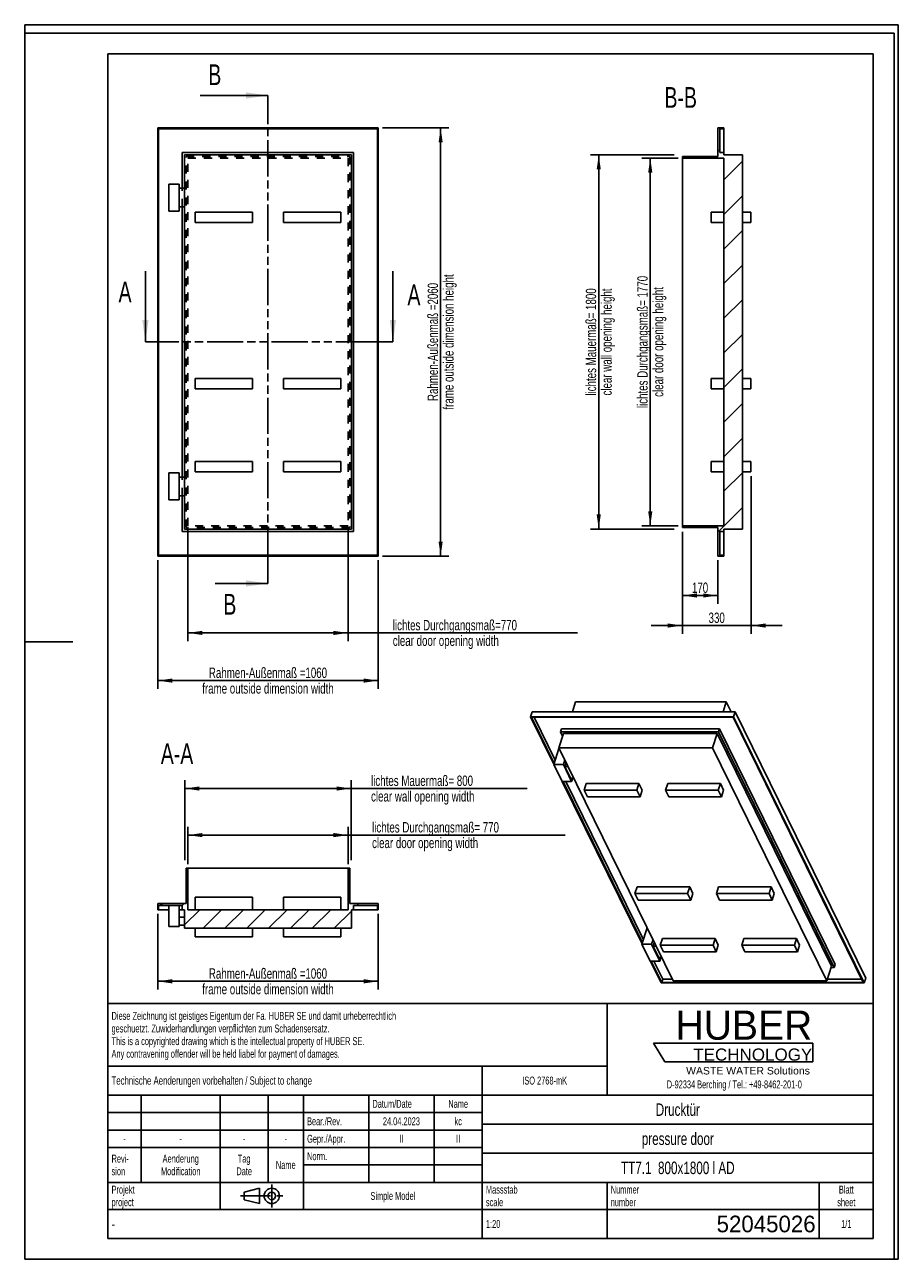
# Model space of a CAD drawing. Header units: millimetres. Extents: x 0 to 4200, y 0 to 5940.
import ezdxf

# ---------------------------------------------------------------- set-up
doc = ezdxf.new("R2010")
doc.units = ezdxf.units.MM
doc.header["$LTSCALE"] = 387.2
for name, pattern in [('CENTER', [0.6, 0.375, -0.075, 0.075, -0.075]), ('HIDDEN', [0.2, 0.1, -0.1]), ('PHANTOM', [0.8, 0.45, -0.05, 0.1, -0.05, 0.1, -0.05])]:
    doc.linetypes.add(name, pattern=pattern)
doc.layers.get('0').update_dxf_attribs({"linetype": 'CONTINUOUS'})
for name, color, linetype in [('050_DIMENSIONING', 7, 'CONTINUOUS'), ('053_NOTES', 7, 'CONTINUOUS'), ('DEFAULT_2', 8, 'HIDDEN'), ('HATCHING_BL0', 7, 'CONTINUOUS'), ('HATCHING_BL1', 7, 'CONTINUOUS'), ('HUBER_Logo_BL2', 7, 'CONTINUOUS')]:
    doc.layers.add(name, color=color, linetype=linetype)
doc.styles.get("Standard").update_dxf_attribs({"font": 'txt', "width": 0.7})
doc.styles.add('TEXTSTYLE_2', font='txt')
doc.styles.add('TEXTSTYLE_3', font='arial.ttf')
doc.styles.add('TEXTSTYLE_4', font='txt', dxfattribs={"width": 0.8})
doc.styles.add('TEXTSTYLE_5', font='txt')
doc.dimstyles.new('DIMSTYLE_1', dxfattribs={"dimtxt": 50, "dimasz": 70, "dimexe": 2, "dimexo": 1, "dimtad": 1, "dimdec": 1, "dimtxsty": 'Standard', "dimblk": '_FILLED', "dimblk1": '_FILLED', "dimblk2": '_FILLED', "dimcen": 0.09, "dimadec": 1, "dimazin": 2, "dimtp": 0.5, "dimtm": 0.5, "dimtfac": 1, "dimtdec": 1, "dimtofl": 0, "dimtmove": 0, "dimatfit": 3, "dimldrblk": '_FILLED', "dimfxl": 1, "dimtolj": 1, "dimarcsym": 0})
doc.dimstyles.new('DIMSTYLE_2', dxfattribs={"dimtxt": 50, "dimasz": 70, "dimexe": 2, "dimexo": 1, "dimtad": 1, "dimdec": 1, "dimtxsty": 'Standard', "dimblk": '_FILLED', "dimblk1": '_FILLED', "dimblk2": '_FILLED', "dimcen": 0.09, "dimadec": 1, "dimazin": 2, "dimtp": 2, "dimtm": 2, "dimtfac": 1, "dimtdec": 1, "dimtofl": 0, "dimtmove": 0, "dimatfit": 3, "dimldrblk": '_FILLED', "dimfxl": 1, "dimtolj": 1, "dimarcsym": 0})
doc.dimstyles.new('DIMSTYLE_3', dxfattribs={"dimtxt": 50, "dimasz": 70, "dimexe": 2, "dimexo": 1, "dimtad": 1, "dimdec": 1, "dimtxsty": 'Standard', "dimblk": '_FILLED', "dimblk1": '_FILLED', "dimblk2": '_FILLED', "dimcen": 0.09, "dimadec": 1, "dimazin": 2, "dimtp": 1.2, "dimtm": 1.2, "dimtfac": 1, "dimtdec": 1, "dimtofl": 0, "dimtmove": 0, "dimatfit": 3, "dimldrblk": '_FILLED', "dimfxl": 1, "dimtolj": 1, "dimarcsym": 0})
doc.dimstyles.new('DIMSTYLE_4', dxfattribs={"dimtxt": 50, "dimasz": 70, "dimexe": 2, "dimexo": 1, "dimtad": 1, "dimdec": 1, "dimtxsty": 'Standard', "dimblk": '_FILLED', "dimblk1": '_FILLED', "dimblk2": '_FILLED', "dimcen": 0.09, "dimadec": 1, "dimazin": 2, "dimtp": 0.8, "dimtm": 0.8, "dimtfac": 1, "dimtdec": 1, "dimtofl": 0, "dimtmove": 0, "dimatfit": 3, "dimldrblk": '_FILLED', "dimfxl": 1, "dimtolj": 1, "dimarcsym": 0})
doc.dimstyles.get("Standard").update_dxf_attribs({"dimtxt": 50, "dimasz": 70, "dimexe": 2, "dimexo": 1, "dimtad": 1, "dimdec": 1, "dimtxsty": 'Standard', "dimblk": '_FILLED', "dimblk1": '_FILLED', "dimblk2": '_FILLED', "dimcen": 0.09, "dimadec": 1, "dimazin": 2, "dimtol": 1, "dimtp": 0.1, "dimtm": 0.1, "dimtfac": 1, "dimtdec": 1, "dimtofl": 0, "dimtmove": 0, "dimatfit": 3, "dimldrblk": '_FILLED', "dimfxl": 1, "dimtolj": 1, "dimarcsym": 0})

# ---------------------------------------------------------------- blocks, each defined once
blk = doc.blocks.new('HUBER_LOGO_BL2', base_point=(3411.6, 1009.5))
at = {"layer": 'HUBER_Logo_BL2', "color": 5, "linetype": 'Continuous'}
for p, q in [((3788.5, 1040.5), (3023.5, 1040.5)), ((3023.5, 1040.5), (3077.5, 950.5)), ((3788.5, 1040.5), (3788.5, 950.5)), ((3077.5, 950.5), (3788.5, 950.5))]:
    blk.add_line(p, q, dxfattribs=at)
at = {"layer": 'HUBER_Logo_BL2', "color": 2, "linetype": 'Continuous', "attachment_point": 3, "line_spacing_factor": 0.78}
for s, insert, char_height, width, style in [('HUBER\\P\\fArial;\\H58.5;TECHNOLOGY ', (3786.3, 1196.7), 140.4, 775.343, 'TEXTSTYLE_2'), ('WASTE WATER Solutions', (3775.2, 925.3), 36, 594.067, 'TEXTSTYLE_3')]:
    blk.add_mtext(s, dxfattribs=dict(at, insert=insert, char_height=char_height, width=width, style=style))
at = {"layer": 'HUBER_Logo_BL2', "color": 2, "linetype": 'Continuous', "insert": (3411.6, 860.4), "char_height": 38, "width": 1621.786, "attachment_point": 2, "line_spacing_factor": 0.96}
blk.add_mtext('D-92334 Berching / Tel.: +49-8462-201-0', dxfattribs=at)
blk = doc.blocks.new('_FILLED')
at = {"color": 0, "linetype": 'ByBlock'}
blk.add_solid([(0, 0), (-1, 0.143), (-1, -0.143)], dxfattribs=at)
blk = doc.blocks.new('*D2')
at = {"layer": '050_DIMENSIONING', "color": 2, "linetype": 'Continuous', "transparency": 16777216}
for p, q in [((3491.9, 3768.5), (3491.9, 3009.1)), ((3161.9, 3500.5), (3161.9, 3009.1)), ((3161.9, 3049.1), (3011.9, 3049.1)), ((3011.9, 3049.1), (3326.9, 3049.1)), ((3641.9, 3049.1), (3326.9, 3049.1)), ((3491.9, 3049.1), (3641.9, 3049.1))]:
    blk.add_line(p, q, dxfattribs=at)
at = {"layer": '050_DIMENSIONING', "color": 2, "linetype": 'Continuous', "transparency": 16777216, "xscale": 70, "yscale": 70, "zscale": 70}
blk.add_blockref('_FILLED', (3161.9, 3049.1), dxfattribs=at)
at = {"layer": '050_DIMENSIONING', "color": 2, "linetype": 'Continuous', "transparency": 16777216, "xscale": 70, "yscale": 70, "zscale": 70, "rotation": 180}
blk.add_blockref('_FILLED', (3491.9, 3049.1), dxfattribs=at)
at = {"layer": '050_DIMENSIONING', "color": 2, "linetype": 'Continuous', "transparency": 16777216, "insert": (3326.9, 3111.6), "char_height": 50, "width": 166.071, "attachment_point": 2, "line_spacing_factor": 0.9}
blk.add_mtext('330', dxfattribs=at)
blk = doc.blocks.new('*D3')
at = {"layer": '050_DIMENSIONING', "color": 2, "linetype": 'Continuous', "transparency": 16777216}
for p, q in [((1719.5, 5443.5), (2039.7, 5443.5)), ((1999.7, 5443.5), (1999.7, 4413.5)), ((1999.7, 3383.5), (1999.7, 4413.5)), ((1719.5, 3383.5), (2039.7, 3383.5))]:
    blk.add_line(p, q, dxfattribs=at)
at = {"layer": '050_DIMENSIONING', "color": 2, "linetype": 'Continuous', "transparency": 16777216, "xscale": 70, "yscale": 70, "zscale": 70}
for p, rotation in [((1999.7, 5443.5), 90), ((1999.7, 3383.5), 270)]:
    blk.add_blockref('_FILLED', p, dxfattribs=dict(at, rotation=rotation))
at = {"layer": '050_DIMENSIONING', "color": 2, "linetype": 'Continuous', "transparency": 16777216, "insert": (1937.2, 4413.5), "char_height": 50, "width": 1560.714, "attachment_point": 2, "rotation": 90, "line_spacing_factor": 0.9}
blk.add_mtext('Rahmen-Außenmaß =2060\\Pframe outside dimension height', dxfattribs=at)
blk = doc.blocks.new('*D4')
at = {"layer": '050_DIMENSIONING', "color": 2, "linetype": 'Continuous', "transparency": 16777216}
for p, q in [((639.5, 3363.5), (639.5, 2744.3)), ((1699.5, 3363.5), (1699.5, 2744.3)), ((639.5, 2784.3), (1169.5, 2784.3)), ((1699.5, 2784.3), (1169.5, 2784.3))]:
    blk.add_line(p, q, dxfattribs=at)
at = {"layer": '050_DIMENSIONING', "color": 2, "linetype": 'Continuous', "transparency": 16777216, "xscale": 70, "yscale": 70, "zscale": 70, "rotation": 180}
blk.add_blockref('_FILLED', (639.5, 2784.3), dxfattribs=at)
at = {"layer": '050_DIMENSIONING', "color": 2, "linetype": 'Continuous', "transparency": 16777216, "xscale": 70, "yscale": 70, "zscale": 70}
blk.add_blockref('_FILLED', (1699.5, 2784.3), dxfattribs=at)
at = {"layer": '050_DIMENSIONING', "color": 2, "linetype": 'Continuous', "transparency": 16777216, "insert": (1169.5, 2846.8), "char_height": 50, "width": 1528.571, "attachment_point": 2, "line_spacing_factor": 0.9}
blk.add_mtext('Rahmen-Außenmaß =1060\\Pframe outside dimension width', dxfattribs=at)
blk = doc.blocks.new('*D5')
at = {"layer": '050_DIMENSIONING', "color": 2, "linetype": 'Continuous', "transparency": 16777216}
for p, q in [((784.5, 3508.5), (784.5, 2973.7)), ((1554.5, 3508.5), (1554.5, 2973.7)), ((784.5, 3013.7), (1169.5, 3013.7)), ((1554.5, 3013.7), (1169.5, 3013.7)), ((1169.5, 3013.7), (2658.2, 3013.7))]:
    blk.add_line(p, q, dxfattribs=at)
at = {"layer": '050_DIMENSIONING', "color": 2, "linetype": 'Continuous', "transparency": 16777216, "xscale": 70, "yscale": 70, "zscale": 70, "rotation": 180}
blk.add_blockref('_FILLED', (784.5, 3013.7), dxfattribs=at)
at = {"layer": '050_DIMENSIONING', "color": 2, "linetype": 'Continuous', "transparency": 16777216, "xscale": 70, "yscale": 70, "zscale": 70}
blk.add_blockref('_FILLED', (1554.5, 3013.7), dxfattribs=at)
at = {"layer": '050_DIMENSIONING', "color": 2, "linetype": 'Continuous', "transparency": 16777216, "insert": (1769.7, 3076.2), "char_height": 50, "width": 1332.857, "attachment_point": 1, "line_spacing_factor": 0.9}
blk.add_mtext('lichtes Durchgangsmaß=770\\Pclear door opening width', dxfattribs=at)
blk = doc.blocks.new('*D6')
at = {"layer": '050_DIMENSIONING', "color": 2, "linetype": 'Continuous', "transparency": 16777216}
for p, q in [((3161.9, 3500.5), (3161.9, 3153.7)), ((3331.9, 3363.5), (3331.9, 3153.7)), ((3161.9, 3193.7), (3246.9, 3193.7)), ((3331.9, 3193.7), (3246.9, 3193.7))]:
    blk.add_line(p, q, dxfattribs=at)
at = {"layer": '050_DIMENSIONING', "color": 2, "linetype": 'Continuous', "transparency": 16777216, "xscale": 70, "yscale": 70, "zscale": 70, "rotation": 180}
blk.add_blockref('_FILLED', (3161.9, 3193.7), dxfattribs=at)
at = {"layer": '050_DIMENSIONING', "color": 2, "linetype": 'Continuous', "transparency": 16777216, "xscale": 70, "yscale": 70, "zscale": 70}
blk.add_blockref('_FILLED', (3331.9, 3193.7), dxfattribs=at)
at = {"layer": '050_DIMENSIONING', "color": 2, "linetype": 'Continuous', "transparency": 16777216, "insert": (3246.9, 3256.2), "char_height": 50, "width": 160.714, "attachment_point": 2, "line_spacing_factor": 0.9}
blk.add_mtext('170', dxfattribs=at)
blk = doc.blocks.new('*D7')
at = {"layer": '050_DIMENSIONING', "color": 2, "linetype": 'Continuous', "transparency": 16777216}
for p, q in [((784.5, 1901.8), (784.5, 2081)), ((1554.5, 1901.8), (1554.5, 2081)), ((784.5, 2041), (1169.5, 2041)), ((1554.5, 2041), (1169.5, 2041)), ((1169.5, 2041), (2597.8, 2041))]:
    blk.add_line(p, q, dxfattribs=at)
at = {"layer": '050_DIMENSIONING', "color": 2, "linetype": 'Continuous', "transparency": 16777216, "xscale": 70, "yscale": 70, "zscale": 70, "rotation": 180}
blk.add_blockref('_FILLED', (784.5, 2041), dxfattribs=at)
at = {"layer": '050_DIMENSIONING', "color": 2, "linetype": 'Continuous', "transparency": 16777216, "xscale": 70, "yscale": 70, "zscale": 70}
blk.add_blockref('_FILLED', (1554.5, 2041), dxfattribs=at)
at = {"layer": '050_DIMENSIONING', "color": 2, "linetype": 'Continuous', "transparency": 16777216, "insert": (1670, 2103.5), "char_height": 50, "width": 1391.786, "attachment_point": 1, "line_spacing_factor": 0.9}
blk.add_mtext('lichtes Durchgangsmaß= 770\\Pclear door opening width', dxfattribs=at)
blk = doc.blocks.new('*D8')
at = {"layer": '050_DIMENSIONING', "color": 2, "linetype": 'Continuous', "transparency": 16777216}
for p, q in [((3123.1, 5313.5), (2719.8, 5313.5)), ((2759.8, 5313.5), (2759.8, 4413.5)), ((2759.8, 3513.5), (2759.8, 4413.5)), ((3123.1, 3513.5), (2719.8, 3513.5))]:
    blk.add_line(p, q, dxfattribs=at)
at = {"layer": '050_DIMENSIONING', "color": 2, "linetype": 'Continuous', "transparency": 16777216, "xscale": 70, "yscale": 70, "zscale": 70}
for p, rotation in [((2759.8, 5313.5), 90), ((2759.8, 3513.5), 270)]:
    blk.add_blockref('_FILLED', p, dxfattribs=dict(at, rotation=rotation))
at = {"layer": '050_DIMENSIONING', "color": 2, "linetype": 'Continuous', "transparency": 16777216, "insert": (2697.3, 4413.5), "char_height": 50, "width": 1278.571, "attachment_point": 2, "rotation": 90, "line_spacing_factor": 0.9}
blk.add_mtext('lichtes Mauermaß= 1800\\Pclear wall opening height', dxfattribs=at)
blk = doc.blocks.new('*D9')
at = {"layer": '050_DIMENSIONING', "color": 2, "linetype": 'Continuous', "transparency": 16777216}
for p, q in [((3141.9, 5298.5), (2967.6, 5298.5)), ((3007.6, 5298.5), (3007.6, 4413.5)), ((3007.6, 3528.5), (3007.6, 4413.5)), ((3141.9, 3528.5), (2967.6, 3528.5))]:
    blk.add_line(p, q, dxfattribs=at)
at = {"layer": '050_DIMENSIONING', "color": 2, "linetype": 'Continuous', "transparency": 16777216, "xscale": 70, "yscale": 70, "zscale": 70}
for p, rotation in [((3007.6, 5298.5), 90), ((3007.6, 3528.5), 270)]:
    blk.add_blockref('_FILLED', p, dxfattribs=dict(at, rotation=rotation))
at = {"layer": '050_DIMENSIONING', "color": 2, "linetype": 'Continuous', "transparency": 16777216, "insert": (2945.1, 4413.5), "char_height": 50, "width": 1434.643, "attachment_point": 2, "rotation": 90, "line_spacing_factor": 0.9}
blk.add_mtext('lichtes Durchgangsmaß= 1770\\Pclear door opening height\\P ', dxfattribs=at)
blk = doc.blocks.new('*D10')
at = {"layer": '050_DIMENSIONING', "color": 2, "linetype": 'Continuous', "transparency": 16777216}
for p, q in [((769.5, 1920.6), (769.5, 2305.1)), ((769.5, 2265.1), (1169.5, 2265.1)), ((1569.5, 2265.1), (1169.5, 2265.1)), ((1169.5, 2265.1), (2415.6, 2265.1)), ((1569.5, 1920.6), (1569.5, 2305.1))]:
    blk.add_line(p, q, dxfattribs=at)
at = {"layer": '050_DIMENSIONING', "color": 2, "linetype": 'Continuous', "transparency": 16777216, "xscale": 70, "yscale": 70, "zscale": 70, "rotation": 180}
blk.add_blockref('_FILLED', (769.5, 2265.1), dxfattribs=at)
at = {"layer": '050_DIMENSIONING', "color": 2, "linetype": 'Continuous', "transparency": 16777216, "xscale": 70, "yscale": 70, "zscale": 70}
blk.add_blockref('_FILLED', (1569.5, 2265.1), dxfattribs=at)
at = {"layer": '050_DIMENSIONING', "color": 2, "linetype": 'Continuous', "transparency": 16777216, "insert": (1665.1, 2327.6), "char_height": 50, "width": 1246.429, "attachment_point": 1, "line_spacing_factor": 0.9}
blk.add_mtext('lichtes Mauermaß= 800\\Pclear wall opening width', dxfattribs=at)
blk = doc.blocks.new('*D11')
at = {"layer": '050_DIMENSIONING', "color": 2, "linetype": 'Continuous', "transparency": 16777216}
for p, q in [((639.5, 1661.8), (639.5, 1297.5)), ((1699.5, 1661.8), (1699.5, 1297.5)), ((639.5, 1337.5), (1169.5, 1337.5)), ((1699.5, 1337.5), (1169.5, 1337.5))]:
    blk.add_line(p, q, dxfattribs=at)
at = {"layer": '050_DIMENSIONING', "color": 2, "linetype": 'Continuous', "transparency": 16777216, "xscale": 70, "yscale": 70, "zscale": 70, "rotation": 180}
blk.add_blockref('_FILLED', (639.5, 1337.5), dxfattribs=at)
at = {"layer": '050_DIMENSIONING', "color": 2, "linetype": 'Continuous', "transparency": 16777216, "xscale": 70, "yscale": 70, "zscale": 70}
blk.add_blockref('_FILLED', (1699.5, 1337.5), dxfattribs=at)
at = {"layer": '050_DIMENSIONING', "color": 2, "linetype": 'Continuous', "transparency": 16777216, "insert": (1169.5, 1400), "char_height": 50, "width": 1528.571, "attachment_point": 2, "line_spacing_factor": 0.9}
blk.add_mtext('Rahmen-Außenmaß =1060\\Pframe outside dimension width', dxfattribs=at)
blk = doc.blocks.new('PROJEKTIONSMETHODE_1_BL3', base_point=(1140, 305))
at = {"color": 2, "linetype": 'CENTER'}
for p, q in [((1187.7, 360), (1187.7, 250)), ((1037.3, 305), (1242.7, 305))]:
    blk.add_line(p, q, dxfattribs=at)
at = {"color": 2, "linetype": 'Continuous'}
for p, q in [((1055.7, 323.3), (1129, 341.7)), ((1055.7, 286.7), (1055.7, 323.3)), ((1129, 268.3), (1129, 341.7)), ((1055.7, 286.7), (1129, 268.3))]:
    blk.add_line(p, q, dxfattribs=at)
for radius in [36.7, 18.3]:
    blk.add_circle((1187.7, 305), radius, dxfattribs=at)
blk = doc.blocks.new('*T16')
at = {"color": 3, "linetype": 'Continuous'}
for p, q in [((0, 0), (3680, 0)), ((0, 0), (0, -1130)), ((2400, 0), (2400, -440)), ((3680, 0), (3680, -1130)), ((0, -300), (2400, -300)), ((1800, -300), (1800, -1130)), ((0, -440), (3680, -440)), ((160, -440), (160, -860)), ((540, -440), (540, -990)), ((770, -440), (770, -860)), ((940, -440), (940, -990)), ((1254, -440), (1254, -860)), ((1568, -440), (1568, -860)), ((0, -524), (1800, -524)), ((1800, -580), (3680, -580)), ((0, -608), (1800, -608)), ((0, -692), (1800, -692)), ((1800, -720), (3680, -720)), ((940, -776), (1800, -776)), ((0, -860), (3680, -860)), ((2400, -860), (2400, -1130)), ((3420, -860), (3420, -1130)), ((0, -990), (3680, -990)), ((0, -1130), (3680, -1130))]:
    blk.add_line(p, q, dxfattribs=at)
at = {"color": 2, "linetype": 'Continuous', "line_spacing_factor": 0.96}
for s, insert, char_height, width, attachment_point in [('Diese Zeichnung ist geistiges Eigentum der Fa. HUBER SE und damit urheberrechtlich \\Pgeschuetzt. Zuwiderhandlungen verpflichten zum Schadensersatz.\\PThis is a copyrighted drawing which is the intellectual property of HUBER SE.\\PAny contravening offender will be held liabel for payment of damages.', (17.5, -39.8), 38, 4429.714, 1), ('Technische Aenderungen vorbehalten / Subject to change', (17.5, -350), 40, 3049.524, 1), ('ISO 2768-mK', (2100, -351), 38, 665.905, 2), ('Datum/Date', (1271.5, -463), 38, 584.476, 1), ('Name', (1684, -463), 38, 253.333, 2), ('Drucktür', (2740, -480), 60, 686.857, 2), ('Bear./Rev.', (957.5, -547), 38, 544.667, 1), ('24.04.2023', (1411, -547), 38, 573.619, 2), ('kc', (1684, -547), 38, 117.619, 2), ('-', (80, -631), 38, 68.762, 2), ('-', (350, -631), 38, 68.762, 2), ('-', (655, -631), 38, 68.762, 2), ('-', (855, -631), 38, 68.762, 2), ('Gepr./Appr.', (957.5, -631), 38, 598.952, 1), ('II', (1411, -631), 38, 112.19, 2), ('II', (1684, -631), 38, 112.19, 2), ('pressure door', (2740, -620), 60, 1120, 2), ('Revi-\\Psion', (17.5, -726.6), 38, 276.857, 1), ('Aenderung\\PModification', (350, -726.6), 38, 606.19, 2), ('Tag\\PDate', (655, -726.6), 38, 235.238, 2), ('Name', (855, -757), 38, 253.333, 2), ('Norm. ', (957.5, -715), 38, 351.048, 1), ('TT7.1  800x1800 l AD', (2740, -760), 60, 1828.571, 2), ('Projekt\\Pproject', (17.5, -875.6), 38, 367.333, 1), ('Massstab\\Pscale', (1817.5, -875.6), 38, 448.762, 1), ('Nummer\\Pnumber', (2417.5, -875.6), 38, 372.762, 1), ('Blatt\\Psheet', (3550, -875.6), 38, 275.048, 2), ('Simple Model', (1370, -906), 38, 656.857, 2), ('1:20', (1817.5, -1041), 38, 204.476, 1), ('1/1', (3550, -1041), 38, 159.238, 2)]:
    blk.add_mtext(s, dxfattribs=dict(at, insert=insert, char_height=char_height, width=width, attachment_point=attachment_point))
for s, insert, char_height, width, attachment_point, style in [('-', (17.5, -1035), 50, 36.667, 1, 'TEXTSTYLE_4'), ('52045026', (3402.5, -1020), 80, 1186.667, 3, 'TEXTSTYLE_5')]:
    blk.add_mtext(s, dxfattribs=dict(at, insert=insert, char_height=char_height, width=width, attachment_point=attachment_point, style=style))
blk = doc.blocks.new('XSEC_FILLED')
at = {"color": 0, "linetype": 'ByBlock'}
blk.add_solid([(0, 0), (-1, 0.143), (-1, -0.143)], dxfattribs=at)
blk = doc.blocks.new('HATCHING_BL0', base_point=(1006.4, 4425.4))
at = {"layer": 'HATCHING_BL0', "color": 7, "linetype": 'PHANTOM'}
for p, q in [((1169.5, 5499.3), (1169.5, 5599.3)), ((1169.5, 3351.6), (1169.5, 5499.3)), ((1169.5, 3251.6), (1169.5, 3351.6))]:
    blk.add_line(p, q, dxfattribs=at)
at = {"layer": 'HATCHING_BL0', "color": 7, "linetype": 'Continuous', "char_height": 100, "width": 117.857, "attachment_point": 1, "line_spacing_factor": 0.9}
for insert in [(882.6, 5749.3), (955, 3201.6)]:
    blk.add_mtext('B', dxfattribs=dict(at, insert=insert))
at = {"layer": 'HATCHING_BL0', "color": 7, "linetype": 'Continuous'}
for points in [[(1169.5, 5599.3), (843.3, 5599.3)], [(1169.5, 3251.6), (915.7, 3251.6)]]:
    blk.add_leader(points, dimstyle='Standard', override={"dimasz": 105, "dimtad": 0, "dimldrblk": 'XSEC_FILLED'}, dxfattribs=at)
blk = doc.blocks.new('HATCHING_BL1', base_point=(1188.6, 4583.7))
at = {"layer": 'HATCHING_BL1', "color": 7, "linetype": 'PHANTOM'}
for p, q in [((680.3, 4413.5), (580.3, 4413.5)), ((1670.4, 4413.5), (680.3, 4413.5)), ((1770.4, 4413.5), (1670.4, 4413.5))]:
    blk.add_line(p, q, dxfattribs=at)
at = {"layer": 'HATCHING_BL1', "color": 7, "linetype": 'Continuous', "char_height": 100, "width": 128.571, "attachment_point": 1, "line_spacing_factor": 0.9}
for insert in [(451.2, 4704.2), (1840.2, 4690.2)]:
    blk.add_mtext('A', dxfattribs=dict(at, insert=insert))
at = {"layer": 'HATCHING_BL1', "color": 7, "linetype": 'Continuous'}
for points in [[(580.3, 4413.5), (580.3, 4753.9)], [(1770.4, 4413.5), (1770.4, 4753.4)]]:
    blk.add_leader(points, dimstyle='Standard', override={"dimasz": 105, "dimtad": 0, "dimldrblk": 'XSEC_FILLED'}, dxfattribs=at)

msp = doc.modelspace()

# ---------------------------------------------------------------- hatches: boundary and pattern name
at = {"linetype": 'Continuous'}
h = msp.add_hatch(dxfattribs=at)
h.set_pattern_fill('B', color=2, scale=117.760475, angle=45, style=0, pattern_type=0)
h.set_pattern_definition([(45, (0, 0), (-83.2692, 83.2692), [])])
edge = h.paths.add_edge_path()
edge.add_line((3361.85, 3528.51), (3361.85, 5298.51))
edge.add_line((3161.85, 5298.51), (3361.85, 5298.51))
edge.add_line((3161.85, 5298.51), (3161.85, 5306.51))
edge.add_line((3161.85, 5306.51), (3331.85, 5306.51))
edge.add_line((3331.85, 5306.51), (3331.85, 5443.51))
edge.add_line((3331.85, 5443.51), (3361.85, 5443.51))
edge.add_line((3361.85, 5439.51), (3361.85, 5443.51))
edge.add_line((3341.85, 5439.51), (3361.85, 5439.51))
edge.add_line((3341.85, 5325.51), (3341.85, 5439.51))
edge.add_line((3341.85, 5325.51), (3361.85, 5325.51))
edge.add_line((3361.85, 5314.51), (3361.85, 5325.51))
edge.add_line((3361.85, 5314.51), (3450.85, 5314.51))
edge.add_line((3450.85, 3512.51), (3450.85, 5314.51))
edge.add_line((3361.85, 3512.51), (3450.85, 3512.51))
edge.add_line((3361.85, 3501.51), (3361.85, 3512.51))
edge.add_line((3341.85, 3501.51), (3361.85, 3501.51))
edge.add_line((3341.85, 3387.51), (3341.85, 3501.51))
edge.add_line((3341.85, 3387.51), (3361.85, 3387.51))
edge.add_line((3361.85, 3383.51), (3361.85, 3387.51))
edge.add_line((3331.85, 3383.51), (3361.85, 3383.51))
edge.add_line((3331.85, 3383.51), (3331.85, 3520.51))
edge.add_line((3161.85, 3520.51), (3331.85, 3520.51))
edge.add_line((3161.85, 3520.51), (3161.85, 3528.51))
edge.add_line((3161.85, 3528.51), (3361.85, 3528.51))
h = msp.add_hatch(dxfattribs=at)
h.set_pattern_fill('A', color=2, scale=74.246212, angle=45, style=0, pattern_type=0)
h.set_pattern_definition([(45, (0, 0), (-52.5, 52.5), [])])
edge = h.paths.add_edge_path()
edge.add_line((784.49, 1681.83), (1554.49, 1681.83))
edge.add_line((1554.49, 1881.83), (1554.49, 1681.83))
edge.add_line((1554.49, 1881.83), (1562.49, 1881.83))
edge.add_line((1562.49, 1881.83), (1562.49, 1711.83))
edge.add_line((1562.49, 1711.83), (1699.49, 1711.83))
edge.add_line((1699.49, 1711.83), (1699.49, 1681.83))
edge.add_line((1695.49, 1681.83), (1699.49, 1681.83))
edge.add_line((1695.49, 1701.83), (1695.49, 1681.83))
edge.add_line((1581.49, 1701.83), (1695.49, 1701.83))
edge.add_line((1581.49, 1701.83), (1581.49, 1681.83))
edge.add_line((1570.49, 1681.83), (1581.49, 1681.83))
edge.add_line((1570.49, 1681.83), (1570.49, 1592.83))
edge.add_line((768.49, 1592.83), (1570.49, 1592.83))
edge.add_line((768.49, 1681.83), (768.49, 1592.83))
edge.add_line((757.49, 1681.83), (768.49, 1681.83))
edge.add_line((757.49, 1701.83), (757.49, 1681.83))
edge.add_line((643.49, 1701.83), (757.49, 1701.83))
edge.add_line((643.49, 1701.83), (643.49, 1681.83))
edge.add_line((639.49, 1681.83), (643.49, 1681.83))
edge.add_line((639.49, 1711.83), (639.49, 1681.83))
edge.add_line((639.49, 1711.83), (776.49, 1711.83))
edge.add_line((776.49, 1881.83), (776.49, 1711.83))
edge.add_line((776.49, 1881.83), (784.49, 1881.83))
edge.add_line((784.49, 1881.83), (784.49, 1681.83))

# ---------------------------------------------------------------- linework, layer by layer
at = {"color": 7, "linetype": 'Continuous'}
for p, q in [((0, 5940), (4200, 5940)), ((0, 0), (0, 5940)), ((0, 5940), (4200, 5940)), ((0, 0), (0, 5940)), ((4200, 0), (4200, 5940)), ((4200, 0), (4200, 5940)), ((639.49, 5443.51), (639.49, 3383.51)), ((1699.49, 5443.51), (639.49, 5443.51)), ((643.49, 5439.51), (643.49, 3387.51)), ((1695.49, 5439.51), (643.49, 5439.51)), ((1695.49, 3387.51), (1695.49, 5439.51)), ((1699.49, 3383.51), (1699.49, 5443.51)), ((3331.85, 5443.51), (3361.85, 5443.51)), ((3331.85, 5306.51), (3331.85, 5443.51)), ((3341.85, 5439.51), (3361.85, 5439.51)), ((3341.85, 5325.51), (3341.85, 5439.51)), ((3361.85, 5439.51), (3361.85, 5443.51)), ((3361.85, 5325.51), (3361.85, 5439.51)), ((757.49, 5325.51), (1581.49, 5325.51)), ((757.49, 5153.51), (757.49, 5325.51)), ((1570.49, 5314.51), (768.49, 5314.51)), ((768.49, 5314.51), (768.49, 3512.51)), ((1570.49, 3512.51), (1570.49, 5314.51)), ((1581.49, 5325.51), (1581.49, 3501.51)), ((3161.85, 5298.51), (3161.85, 5306.51)), ((3161.85, 5306.51), (3331.85, 5306.51)), ((3161.85, 5298.51), (3161.85, 3528.51)), ((3161.85, 5298.51), (3361.85, 5298.51)), ((3341.85, 5325.51), (3361.85, 5325.51)), ((3361.85, 5314.51), (3361.85, 5325.51)), ((3361.85, 5314.51), (3450.85, 5314.51)), ((3361.85, 3528.51), (3361.85, 5298.51)), ((3450.85, 3512.51), (3450.85, 5314.51)), ((742.49, 5173.51), (692.49, 5173.51)), ((692.49, 5173.51), (692.49, 5043.51)), ((742.49, 5043.51), (742.49, 5173.51)), ((742.49, 5153.51), (768.49, 5153.51)), ((742.49, 5063.51), (768.49, 5063.51)), ((757.49, 3763.51), (757.49, 5063.51)), ((692.49, 5043.51), (742.49, 5043.51)), ((819.49, 4988.51), (819.49, 5038.51)), ((819.49, 5038.51), (1094.49, 5038.51)), ((1094.49, 4988.51), (1094.49, 5038.51)), ((1244.49, 4988.51), (1244.49, 5038.51)), ((1244.49, 5038.51), (1519.49, 5038.51)), ((1519.49, 4988.51), (1519.49, 5038.51)), ((3300.85, 5038.51), (3361.85, 5038.51)), ((3300.85, 4988.51), (3300.85, 5038.51)), ((3450.85, 5038.51), (3491.85, 5038.51)), ((3491.85, 4988.51), (3491.85, 5038.51)), ((819.49, 4988.51), (1094.49, 4988.51)), ((1244.49, 4988.51), (1519.49, 4988.51)), ((3300.85, 4988.51), (3361.85, 4988.51)), ((3450.85, 4988.51), (3491.85, 4988.51)), ((819.49, 4238.51), (819.49, 4188.51)), ((1094.49, 4238.51), (819.49, 4238.51)), ((1094.49, 4188.51), (1094.49, 4238.51)), ((1519.49, 4238.51), (1244.49, 4238.51)), ((1244.49, 4238.51), (1244.49, 4188.51)), ((1519.49, 4188.51), (1519.49, 4238.51)), ((3300.85, 4238.51), (3300.85, 4188.51)), ((3300.85, 4238.51), (3361.85, 4238.51)), ((3450.85, 4238.51), (3491.85, 4238.51)), ((3491.85, 4238.51), (3491.85, 4188.51)), ((819.49, 4188.51), (1094.49, 4188.51)), ((1244.49, 4188.51), (1519.49, 4188.51)), ((3300.85, 4188.51), (3361.85, 4188.51)), ((3450.85, 4188.51), (3491.85, 4188.51)), ((819.49, 3838.51), (819.49, 3788.51)), ((1094.49, 3838.51), (819.49, 3838.51)), ((1094.49, 3788.51), (1094.49, 3838.51)), ((1519.49, 3838.51), (1244.49, 3838.51)), ((1244.49, 3838.51), (1244.49, 3788.51)), ((1519.49, 3788.51), (1519.49, 3838.51)), ((3300.85, 3838.51), (3300.85, 3788.51)), ((3300.85, 3838.51), (3361.85, 3838.51)), ((3450.85, 3838.51), (3491.85, 3838.51)), ((3491.85, 3838.51), (3491.85, 3788.51)), ((742.49, 3783.51), (692.49, 3783.51)), ((692.49, 3783.51), (692.49, 3653.51)), ((742.49, 3653.51), (742.49, 3783.51)), ((742.49, 3763.51), (768.49, 3763.51)), ((819.49, 3788.51), (1094.49, 3788.51)), ((1244.49, 3788.51), (1519.49, 3788.51)), ((3300.85, 3788.51), (3361.85, 3788.51)), ((3450.85, 3788.51), (3491.85, 3788.51)), ((692.49, 3653.51), (742.49, 3653.51)), ((742.49, 3673.51), (768.49, 3673.51)), ((757.49, 3501.51), (757.49, 3673.51)), ((768.49, 3512.51), (1570.49, 3512.51)), ((3161.85, 3520.51), (3161.85, 3528.51)), ((3161.85, 3528.51), (3361.85, 3528.51)), ((3161.85, 3520.51), (3331.85, 3520.51)), ((3331.85, 3383.51), (3331.85, 3520.51)), ((3361.85, 3501.51), (3361.85, 3512.51)), ((3361.85, 3512.51), (3450.85, 3512.51)), ((1581.49, 3501.51), (757.49, 3501.51)), ((3341.85, 3387.51), (3341.85, 3501.51)), ((3341.85, 3501.51), (3361.85, 3501.51)), ((3361.85, 3387.51), (3361.85, 3501.51)), ((643.49, 3387.51), (1695.49, 3387.51)), ((3341.85, 3387.51), (3361.85, 3387.51)), ((3361.85, 3383.51), (3361.85, 3387.51)), ((639.49, 3383.51), (1699.49, 3383.51)), ((3331.85, 3383.51), (3361.85, 3383.51)), ((2633.54, 2633.91), (2648.37, 2681.92)), ((2648.37, 2681.92), (3372.32, 2681.92)), ((3357.49, 2633.91), (3372.32, 2681.92)), ((3372.32, 2681.92), (3395.88, 2633.91)), ((2439.24, 2633.91), (2431.98, 2610.41)), ((2439.24, 2633.91), (3415.57, 2633.91)), ((3415.57, 2633.91), (3408.31, 2610.41)), ((3415.57, 2633.91), (4043.95, 1353.4)), ((2431.98, 2610.41), (2544.3, 2381.54)), ((3408.31, 2610.41), (2431.98, 2610.41)), ((3405.84, 2607.93), (2436.89, 2607.93)), ((2436.89, 2607.93), (2545.72, 2386.15)), ((2449.41, 2607.93), (2550.56, 2401.81)), ((4031.79, 1332.38), (3405.84, 2607.93)), ((4036.69, 1329.9), (3408.31, 2610.41)), ((2590.15, 2530.23), (2568.6, 2460.51)), ((2581.5, 2552.73), (2576.66, 2537.06)), ((2586.23, 2517.56), (2576.66, 2537.06)), ((2576.66, 2537.06), (3335.62, 2537.06)), ((2581.5, 2552.73), (3340.46, 2552.73)), ((3328.84, 2530.23), (2590.15, 2530.23)), ((3328.84, 2530.23), (3307.3, 2460.51)), ((3878.52, 1410.09), (3328.84, 2530.23)), ((3340.46, 2552.73), (3335.62, 2537.06)), ((3335.62, 2537.06), (3892.01, 1403.25)), ((3340.46, 2552.73), (3896.85, 1418.91)), ((2568, 2458.25), (2543.79, 2379.91)), ((2569.72, 2458.25), (2568, 2458.25)), ((2568.6, 2460.51), (3118.29, 1340.37)), ((3307.3, 2460.51), (2568.6, 2460.51)), ((3856.98, 1340.37), (3307.3, 2460.51)), ((2543.79, 2379.91), (2583.45, 2299.1)), ((2589.85, 2379.91), (2543.79, 2379.91)), ((2596.92, 2402.81), (2589.85, 2379.91)), ((2629.5, 2299.1), (2589.85, 2379.91)), ((2603.02, 2390.38), (2597.16, 2371.4)), ((2597.16, 2371.4), (2612.33, 2371.4)), ((2597.16, 2371.4), (2624.61, 2315.45)), ((2583.45, 2299.1), (2629.5, 2299.1)), ((2584.75, 2299.1), (2968.3, 1517.5)), ((2588.43, 2299.1), (2969.73, 1522.11)), ((2600.96, 2299.1), (2974.57, 1537.78)), ((2624.61, 2315.45), (2639.79, 2315.45)), ((2634.55, 2315.45), (2629.5, 2299.1)), ((2699.77, 2288.95), (2689.85, 2256.83)), ((2699.77, 2288.95), (2953.06, 2288.95)), ((2943.14, 2256.83), (2953.06, 2288.95)), ((2968.31, 2257.87), (2953.06, 2288.95)), ((2958.39, 2225.75), (2968.31, 2257.87)), ((3091.22, 2288.95), (3081.3, 2256.83)), ((3091.22, 2288.95), (3344.51, 2288.95)), ((3334.59, 2256.83), (3344.51, 2288.95)), ((3359.77, 2257.87), (3344.51, 2288.95)), ((3349.84, 2225.75), (3359.77, 2257.87)), ((2705.1, 2225.75), (2689.85, 2256.83)), ((2689.85, 2256.83), (2943.14, 2256.83)), ((2705.1, 2225.75), (2958.39, 2225.75)), ((2958.39, 2225.75), (2943.14, 2256.83)), ((3096.55, 2225.75), (3081.3, 2256.83)), ((3081.3, 2256.83), (3334.59, 2256.83)), ((3096.55, 2225.75), (3349.84, 2225.75)), ((3349.84, 2225.75), (3334.59, 2256.83)), ((776.49, 1881.83), (784.49, 1881.83)), ((776.49, 1881.83), (776.49, 1711.83)), ((1554.49, 1881.83), (784.49, 1881.83)), ((784.49, 1881.83), (784.49, 1681.83)), ((1554.49, 1881.83), (1562.49, 1881.83)), ((1554.49, 1881.83), (1554.49, 1681.83)), ((1562.49, 1881.83), (1562.49, 1711.83)), ((2943.8, 1791.66), (2933.88, 1759.54)), ((3197.1, 1791.66), (2943.8, 1791.66)), ((3197.1, 1791.66), (3187.17, 1759.54)), ((3212.35, 1760.58), (3197.1, 1791.66)), ((3335.25, 1791.66), (3325.33, 1759.54)), ((3588.55, 1791.66), (3335.25, 1791.66)), ((3588.55, 1791.66), (3578.62, 1759.54)), ((3603.8, 1760.58), (3588.55, 1791.66)), ((819.49, 1742.83), (819.49, 1681.83)), ((1094.49, 1742.83), (819.49, 1742.83)), ((1094.49, 1742.83), (1094.49, 1681.83)), ((1244.49, 1742.83), (1244.49, 1681.83)), ((1519.49, 1742.83), (1244.49, 1742.83)), ((1519.49, 1742.83), (1519.49, 1681.83)), ((2933.88, 1759.54), (2949.13, 1728.46)), ((3187.17, 1759.54), (2933.88, 1759.54)), ((2949.13, 1728.46), (3202.42, 1728.46)), ((3202.42, 1728.46), (3187.17, 1759.54)), ((3212.35, 1760.58), (3202.42, 1728.46)), ((3325.33, 1759.54), (3340.58, 1728.46)), ((3578.62, 1759.54), (3325.33, 1759.54)), ((3340.58, 1728.46), (3593.87, 1728.46)), ((3593.87, 1728.46), (3578.62, 1759.54)), ((3603.8, 1760.58), (3593.87, 1728.46)), ((639.49, 1711.83), (639.49, 1681.83)), ((639.49, 1711.83), (776.49, 1711.83)), ((639.49, 1681.83), (643.49, 1681.83)), ((643.49, 1701.83), (757.49, 1701.83)), ((643.49, 1701.83), (643.49, 1681.83)), ((643.49, 1681.83), (692.49, 1681.83)), ((692.49, 1701.83), (692.49, 1601.83)), ((742.49, 1701.83), (742.49, 1601.83)), ((742.49, 1681.83), (757.49, 1681.83)), ((757.49, 1701.83), (757.49, 1681.83)), ((757.49, 1681.83), (768.49, 1681.83)), ((768.49, 1681.83), (768.49, 1592.83)), ((784.49, 1681.83), (1554.49, 1681.83)), ((1562.49, 1711.83), (1699.49, 1711.83)), ((1570.49, 1681.83), (1581.49, 1681.83)), ((1570.49, 1681.83), (1570.49, 1592.83)), ((1581.49, 1701.83), (1695.49, 1701.83)), ((1581.49, 1701.83), (1581.49, 1681.83)), ((1581.49, 1681.83), (1695.49, 1681.83)), ((1695.49, 1701.83), (1695.49, 1681.83)), ((1695.49, 1681.83), (1699.49, 1681.83)), ((1699.49, 1711.83), (1699.49, 1681.83)), ((742.49, 1646.83), (768.49, 1646.83)), ((742.49, 1606.83), (768.49, 1606.83)), ((742.49, 1601.83), (692.49, 1601.83)), ((768.49, 1592.83), (1570.49, 1592.83)), ((819.49, 1592.83), (819.49, 1551.83)), ((1094.49, 1551.83), (819.49, 1551.83)), ((1094.49, 1592.83), (1094.49, 1551.83)), ((1244.49, 1592.83), (1244.49, 1551.83)), ((1519.49, 1551.83), (1244.49, 1551.83)), ((1519.49, 1592.83), (1519.49, 1551.83)), ((2992.01, 1594.21), (2967.8, 1515.88)), ((2993.72, 1594.21), (2992.01, 1594.21)), ((2967.8, 1515.88), (3007.46, 1435.07)), ((3013.85, 1515.88), (2967.8, 1515.88)), ((3020.93, 1538.77), (3013.85, 1515.88)), ((3053.51, 1435.07), (3013.85, 1515.88)), ((3027.03, 1526.34), (3021.17, 1507.36)), ((3021.17, 1507.36), (3036.34, 1507.36)), ((3021.17, 1507.36), (3048.62, 1451.42)), ((3065.82, 1543.01), (3055.9, 1510.9)), ((3055.9, 1510.9), (3071.15, 1479.82)), ((3309.19, 1510.9), (3055.9, 1510.9)), ((3319.11, 1543.01), (3065.82, 1543.01)), ((3319.11, 1543.01), (3309.19, 1510.9)), ((3324.44, 1479.82), (3309.19, 1510.9)), ((3334.36, 1511.93), (3319.11, 1543.01)), ((3334.36, 1511.93), (3324.44, 1479.82)), ((3457.27, 1543.01), (3447.35, 1510.9)), ((3447.35, 1510.9), (3462.6, 1479.82)), ((3700.64, 1510.9), (3447.35, 1510.9)), ((3710.56, 1543.01), (3457.27, 1543.01)), ((3710.56, 1543.01), (3700.64, 1510.9)), ((3715.89, 1479.82), (3700.64, 1510.9)), ((3725.82, 1511.93), (3710.56, 1543.01)), ((3725.82, 1511.93), (3715.89, 1479.82)), ((3007.46, 1435.07), (3053.51, 1435.07)), ((3008.76, 1435.07), (3060.37, 1329.9)), ((3012.44, 1435.07), (3062.83, 1332.38)), ((3024.97, 1435.07), (3067.67, 1348.05)), ((3048.62, 1451.42), (3063.8, 1451.42)), ((3058.56, 1451.42), (3053.51, 1435.07)), ((3071.15, 1479.82), (3324.44, 1479.82)), ((3462.6, 1479.82), (3715.89, 1479.82)), ((3878.52, 1410.09), (3856.98, 1340.37)), ((3892.01, 1403.25), (3876.41, 1403.25)), ((3896.85, 1418.91), (3892.01, 1403.25)), ((3060.37, 1329.9), (4036.69, 1329.9)), ((3067.67, 1348.05), (3062.83, 1332.38)), ((3062.83, 1332.38), (4031.79, 1332.38)), ((3067.67, 1348.05), (3114.52, 1348.05)), ((3118.29, 1340.37), (3856.98, 1340.37)), ((3859.35, 1348.05), (4024.1, 1348.05)), ((4043.95, 1353.4), (4036.69, 1329.9)), ((0, 0), (4200, 0)), ((0, 0), (4200, 0))]:
    msp.add_line(p, q, dxfattribs=at)
at = {"color": 3, "linetype": 'Continuous'}
for p, q in [((0, 5900), (0, 2970)), ((4180, 5900), (0, 5900)), ((4180, 5900), (4180, 0)), ((0, 2970), (0, 0)), ((0, 2970), (232, 2970)), ((4180, 0), (0, 0))]:
    msp.add_line(p, q, dxfattribs=at)
at = {"color": 5, "linetype": 'Continuous'}
for p, q in [((400, 5800), (4080, 5800)), ((400, 5800), (400, 100)), ((4080, 5800), (4080, 100)), ((400, 100), (4080, 100))]:
    msp.add_line(p, q, dxfattribs=at)
at = {"layer": 'DEFAULT_2', "color": 8, "linetype": 'HIDDEN'}
for p, q in [((776.49, 3520.51), (776.49, 5306.51)), ((776.49, 5306.51), (1562.49, 5306.51)), ((784.49, 5298.51), (1554.49, 5298.51)), ((784.49, 3528.51), (784.49, 5298.51)), ((1554.49, 5298.51), (1554.49, 3528.51)), ((1562.49, 5306.51), (1562.49, 3520.51)), ((742.49, 5063.51), (742.49, 5153.51)), ((757.49, 5063.51), (757.49, 5153.51)), ((768.49, 5063.51), (768.49, 5153.51)), ((819.49, 5038.51), (1094.49, 5038.51)), ((819.49, 4988.51), (819.49, 5038.51)), ((1094.49, 4988.51), (1094.49, 5038.51)), ((1244.49, 5038.51), (1519.49, 5038.51)), ((1244.49, 4988.51), (1244.49, 5038.51)), ((1519.49, 4988.51), (1519.49, 5038.51)), ((819.49, 4988.51), (1094.49, 4988.51)), ((1244.49, 4988.51), (1519.49, 4988.51)), ((819.49, 4238.51), (819.49, 4188.51)), ((1094.49, 4238.51), (819.49, 4238.51)), ((1094.49, 4188.51), (1094.49, 4238.51)), ((1519.49, 4238.51), (1244.49, 4238.51)), ((1244.49, 4238.51), (1244.49, 4188.51)), ((1519.49, 4188.51), (1519.49, 4238.51)), ((819.49, 4188.51), (1094.49, 4188.51)), ((1244.49, 4188.51), (1519.49, 4188.51)), ((819.49, 3838.51), (819.49, 3788.51)), ((1094.49, 3838.51), (819.49, 3838.51)), ((1094.49, 3788.51), (1094.49, 3838.51)), ((1519.49, 3838.51), (1244.49, 3838.51)), ((1244.49, 3838.51), (1244.49, 3788.51)), ((1519.49, 3788.51), (1519.49, 3838.51)), ((742.49, 3673.51), (742.49, 3763.51)), ((757.49, 3673.51), (757.49, 3763.51)), ((768.49, 3673.51), (768.49, 3763.51)), ((819.49, 3788.51), (1094.49, 3788.51)), ((1244.49, 3788.51), (1519.49, 3788.51)), ((1562.49, 3520.51), (776.49, 3520.51)), ((1554.49, 3528.51), (784.49, 3528.51))]:
    msp.add_line(p, q, dxfattribs=at)

# ---------------------------------------------------------------- block references
msp.add_blockref('*T16', (400, 1230))
at = {"color": 2, "linetype": 'Continuous'}
msp.add_blockref('PROJEKTIONSMETHODE_1_BL3', (1140, 305), dxfattribs=at)
at = {"layer": 'HATCHING_BL0'}
msp.add_blockref('HATCHING_BL0', (1006.38, 4425.42), dxfattribs=at)
at = {"layer": 'HATCHING_BL1'}
msp.add_blockref('HATCHING_BL1', (1188.56, 4583.7), dxfattribs=at)
at = {"layer": 'HUBER_Logo_BL2'}
msp.add_blockref('HUBER_LOGO_BL2', (3411.59, 1009.55), dxfattribs=at)

# ---------------------------------------------------------------- texts
at = {"layer": '053_NOTES', "color": 2, "linetype": 'Continuous', "char_height": 100, "attachment_point": 3, "line_spacing_factor": 0.9}
for s, insert, width in [('B-B', (3232.02, 5640.02), 342.8571), ('A-A', (810.4, 2482.62), 364.2857)]:
    msp.add_mtext(s, dxfattribs=dict(at, insert=insert, width=width))

# ---------------------------------------------------------------- dimensions: what is measured, and where the dimension line sits
at = {"layer": '050_DIMENSIONING', "color": 2, "linetype": 'Continuous'}
for base, p1, p2, angle, text, dimstyle, picture, middle in [((1999.66, 5443.51), (1718.49, 3383.51), (1718.49, 5443.51), 90, 'Rahmen-Außenmaß =<>\\Pframe outside dimension height', 'DIMSTYLE_2', '*D3', (1999.66, 4413.51)), ((2759.8, 3513.51), (3124.11, 5313.51), (3124.11, 3513.51), 270, 'lichtes Mauermaß= <>\\Pclear wall opening height', 'DIMSTYLE_3', '*D8', (2759.8, 4413.51)), ((3007.63, 5298.51), (3142.85, 3528.51), (3142.85, 5298.51), 90, 'lichtes Durchgangsmaß= <>\\Pclear door opening height\\P ', 'DIMSTYLE_3', '*D9', (3007.63, 4413.51)), ((784.49, 3013.65), (1554.49, 3509.51), (784.49, 3509.51), 180, 'lichtes Durchgangsmaß=<>\\Pclear door opening width', 'DIMSTYLE_4', '*D5', (2213.94, 3013.65)), ((769.49, 2265.11), (1569.49, 1919.57), (769.49, 1919.57), 180, 'lichtes Mauermaß= <>\\Pclear wall opening width', 'DIMSTYLE_4', '*D10', (2080.6, 2265.11)), ((784.49, 2041), (1554.49, 1900.83), (784.49, 1900.83), 180, 'lichtes Durchgangsmaß= <>\\Pclear door opening width', 'DIMSTYLE_4', '*D7', (2133.91, 2041))]:
    dim = msp.add_linear_dim(base=base, p1=p1, p2=p2, angle=angle, text=text, dimstyle=dimstyle, dxfattribs=at)
    dim.commit()
    dim.dimension.update_dxf_attribs({"geometry": picture, "text_midpoint": middle, "dimtype": 160})
for base, p2, picture, middle in [((3491.85, 3049.1), (3491.85, 3769.51), '*D2', (3319.71, 3049.1)), ((3331.85, 3193.73), (3331.85, 3364.51), '*D6', (3239.71, 3193.73))]:
    dim = msp.add_linear_dim(base=base, p1=(3161.85, 3501.51), p2=p2, dimstyle='DIMSTYLE_1', dxfattribs=at)
    dim.commit()
    dim.dimension.update_dxf_attribs({"geometry": picture, "text_midpoint": middle, "dimtype": 160})
for base, p1, p2, picture, middle in [((1699.49, 2784.33), (639.49, 3364.51), (1699.49, 3364.51), '*D4', (1169.49, 2784.33)), ((1699.49, 1337.52), (639.49, 1662.83), (1699.49, 1662.83), '*D11', (1169.49, 1337.52))]:
    dim = msp.add_linear_dim(base=base, p1=p1, p2=p2, text='Rahmen-Außenmaß =<>\\Pframe outside dimension width', dimstyle='DIMSTYLE_3', dxfattribs=at)
    dim.commit()
    dim.dimension.update_dxf_attribs({"geometry": picture, "text_midpoint": middle, "dimtype": 160})

doc.saveas('drawing.dxf')
